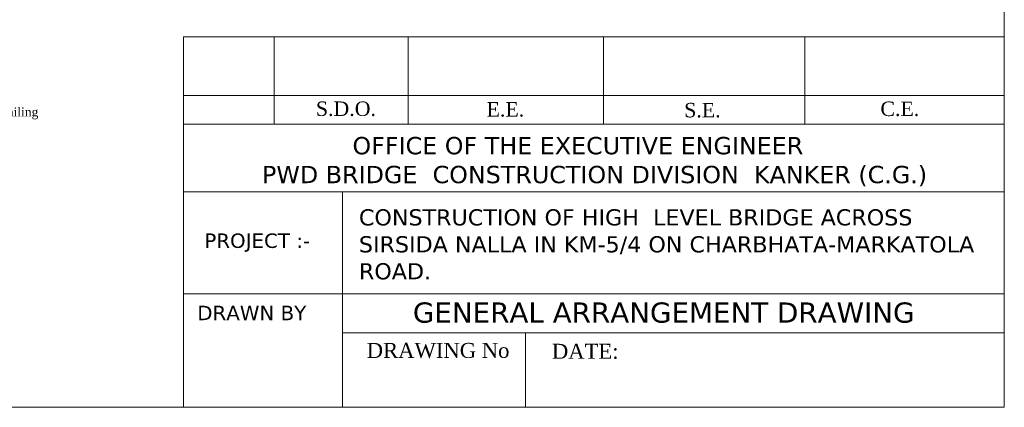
# Model space of a CAD drawing. Header units: millimetres. Extents: x 103078 to 25259364, y -3207472 to 1158446.
# Tile 19 of 40: x 13551967 to 13661494, y 956758 to 999908. Entities that reach past the tile are written whole.
import ezdxf
from ezdxf import colors
from ezdxf.entities.mleader import LeaderData, LeaderLine
from ezdxf.math import Vec2, Vec3

# ---------------------------------------------------------------- set-up
doc = ezdxf.new("R2010")
doc.units = ezdxf.units.MM
doc.header["$LTSCALE"] = 60
doc.header["$MEASUREMENT"] = 0
doc.styles.add('PDF Arial Bold', font='times.ttf')
doc.styles.add('style1', font='txt.shx', dxfattribs={"height": 1})

msp = doc.modelspace()

# ---------------------------------------------------------------- linework, layer by layer
at = {"linetype": 'Continuous', "lineweight": 9}
for p, q in [((13570193.8, 997996.2, -12177.2), (13661494, 997996.2, -12177.2)), ((13580291.4, 997996.2, -12177.2), (13580291.4, 988269.9, -12177.2)), ((13595185.3, 991102.1, -12177.2), (13595185.3, 997996.2, -12177.2)), ((13595185.3, 997996.2, -12177.2), (13595185.3, 988269.9, -12177.2)), ((13616893.3, 991102.1, -12177.2), (13616893.3, 997996.2, -12177.2)), ((13616893.3, 997996.2, -12177.2), (13616893.3, 988269.9, -12177.2)), ((13639323, 997996.2, -12177.2), (13639323, 988269.9, -12177.2)), ((13570193.8, 991454.6, -12177.2), (13661494, 991454.6, -12177.2)), ((13570193.8, 988269.9, -12177.2), (13661494, 988269.9, -12177.2)), ((13570212.6, 980740.2, -12177.2), (13661494, 980740.2, -12177.2)), ((13587888.5, 980740.2, 989.3), (13587888.5, 956758, 989.3)), ((13570212.6, 969383.3, -5965.7), (13577079.1, 969383.3, -3429.3)), ((13577079.1, 969383.3, 989.3), (13661494, 969383.3, 32171.4)), ((13587888.5, 965041.7, -40531.3), (13661494, 965041.7)), ((13608229.5, 965041.7, -12177.2), (13608229.5, 956758, -12177.2))]:
    msp.add_line(p, q, dxfattribs=at)
at = {"color": 7, "linetype": 'Continuous', "lineweight": 9, "ltscale": 2}
for p, q in [((13570193.8, 997996.2, -12177.2), (13570193.8, 956758)), ((13661494, 956758), (13661494, 997996.2, -12177.2)), ((13570193.8, 956758), (13661494, 956758))]:
    msp.add_line(p, q, dxfattribs=at)
msp.add_lwpolyline([(13367830, 1158446), (13661494, 1158446), (13661494, 956758), (13367830, 956758)], close=True, dxfattribs=at)

# ---------------------------------------------------------------- texts
at = {"linetype": 'Continuous', "lineweight": 9, "attachment_point": 1, "style": 'style1'}
for s, insert, char_height in [('{\\fTimes New Roman|b0|i0|c0|p18;\\H0.96451x;S.D.O.     \\H1.0368x;                    }', (13584916.2, 990803.5, 24002.7), 1667.17), ('{\\fTimes New Roman|b0|i0|c0|p18;\\H0.96451x;E.E.  \\H1.0368x;                       }', (13603903.6, 990730.1, -12177.2), 1667.17), ('{\\fTimes New Roman|b0|i0|c0|p18;\\H0.96451x;S.E. \\H1.0368x;                        }', (13625886.5, 990645.7, -12177.2), 1667.17), ('{\\fTimes New Roman|b0|i0|c0|p18;\\H0.96451x;C.E.\\H1.0368x;                         }', (13647712.1, 990793.8, -12177.2), 1667.17), ('{\\fTimes New Roman|b0|i0|c0|p18;                        \\fVerdana|b0|i0|c0|p34;\\H1.15741x;OFFICE OF THE EXECUTIVE ENGINEER \\P      PWD BRIDGE  CONSTRUCTION DIVISION  KANKER (C.G.)   }', (13573872.1, 986853.9, -41121.2), 1667.1702), ('{\\fVerdana|b0|i0|c0|p34;\\H0.96451x;PROJECT :-    \\fTimes New Roman|b0|i0|c0|p18;\\H1.0368x;                   }', (13572503.3, 976110.8, -48357.1), 1667.1702), ('{\\fVerdana|b0|i0|c0|p34;\\H0.96451x;DRAWN BY  \\fTimes New Roman|b0|i0|c0|p18; \\H1.0368x;                     }', (13571715, 968063.7, 24002.7), 1667.1702), ('{\\fTimes New Roman|b0|i0|c0|p18;DRAWING No                      }', (13590570, 963926.1, -12177.2), 1667.17), ('{\\fTimes New Roman|b0|i0|c0|p18;DATE:                       }', (13611171.9, 963827.5, 24002.7), 1667.17)]:
    msp.add_mtext(s, dxfattribs=dict(at, insert=insert, char_height=char_height))
for s, insert, char_height, width in [('{\\fVerdana|b0|i0|c0|p34;CONSTRUCTION OF HIGH  LEVEL BRIDGE ACROSS SIRSIDA NALLA IN KM-5/4 ON CHARBHATA-MARKATOLA ROAD.\\fTimes New Roman|b0|i0|c0|p18;   }', (13589699.7, 978805.4, -48357.1), 1800, 71171.618), ('{\\fVerdana|b0|i0|c0|p34;GENERAL ARRANGEMENT DRAWING       \\fTimes New Roman|b0|i0|c0|p18;                }', (13595700.4, 968431.3, -12177.2), 2250, 58103.4)]:
    msp.add_mtext(s, dxfattribs=dict(at, insert=insert, char_height=char_height, width=width))

# ---------------------------------------------------------------- leaders
at = {"color": 7, "linetype": 'Continuous', "lineweight": 9, "ltscale": 2}
ml = msp.add_multileader_mtext('Standard', dxfattribs=at)
ml.set_content('Hand Railing', color=7, style='PDF Arial Bold')
ml.set_leader_properties()
ml.build(insert=Vec2(0, 0))
ml.multileader.update_dxf_attribs({"text_right_attachment_type": 6, "dogleg_length": 0.36, "arrow_head_size": 0.18})
ctx = ml.context
ctx.base_point, ctx.char_height, ctx.arrow_head_size, ctx.landing_gap_size, ctx.plane_origin = Vec3(13545950.3, 989481.3), 1000, 0.18, 0.09, Vec3(13539422.9, 989481.3)
ctx.right_attachment = 6
notes = []
notes.append((ctx, [(0, (1, 1, 0), (13545949.9, 989481.3), (1, 0), 0.36, [(0, [(13539422.9, 989481.3)], 0, [])])]))
ctx.mtext.insert, ctx.mtext.flow_direction = Vec3(13545950.4, 990140.6), 5
for ctx, leaders in notes:
    for number, flags, end, landing, length, lines in leaders:
        leader = LeaderData()
        leader.index, (leader.has_last_leader_line, leader.has_dogleg_vector, leader.attachment_direction) = number, flags
        leader.last_leader_point, leader.dogleg_vector, leader.dogleg_length = Vec3(end), Vec3(landing), length
        for number, points, colour, breaks in lines:
            line = LeaderLine()
            line.index, line.vertices, line.color, line.breaks = number, Vec3.list(points), colors.encode_raw_color(colour), breaks
            leader.lines.append(line)
        ctx.leaders.append(leader)

doc.saveas('drawing.dxf')
